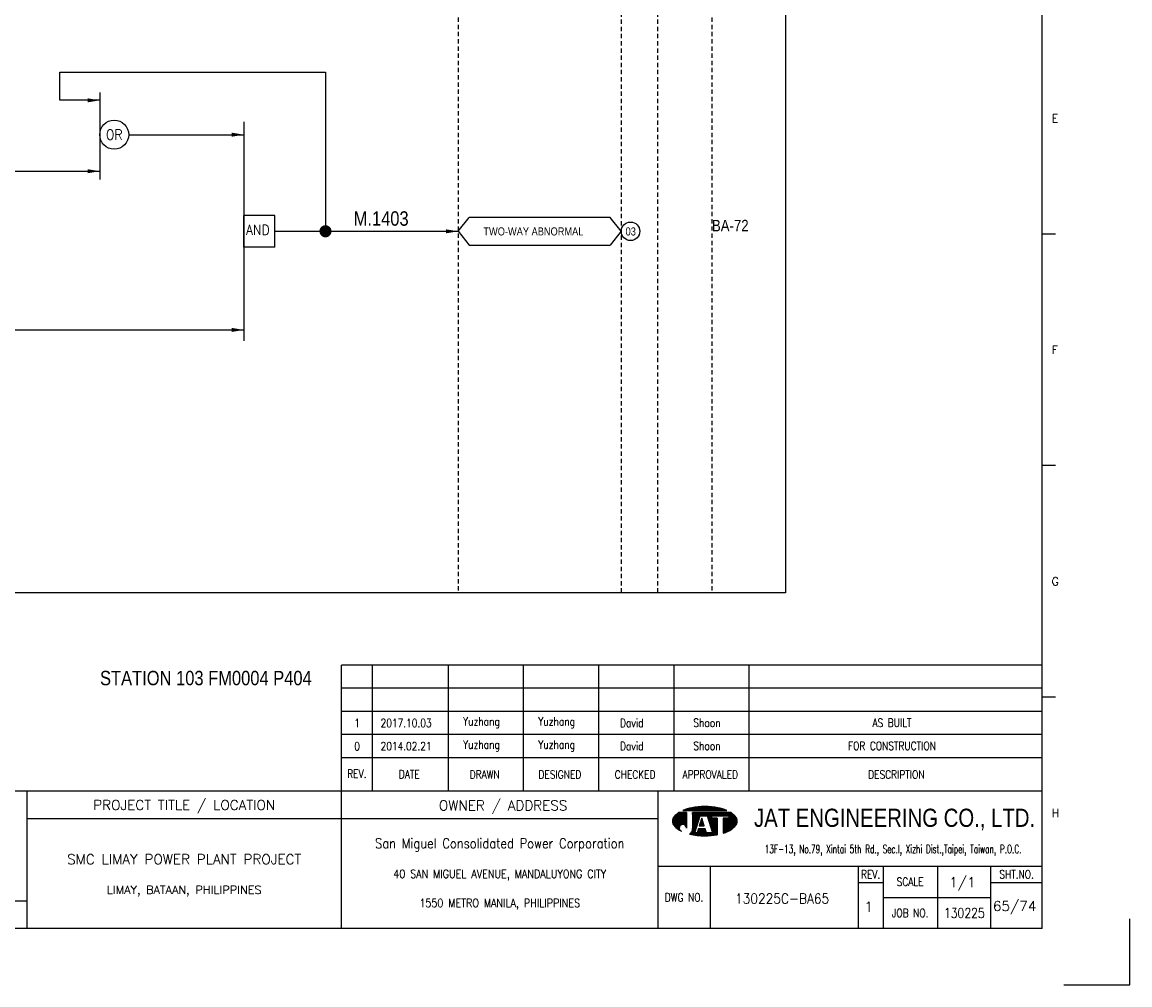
# Model space of a CAD drawing. Extents: x 2939 to 3905, y -130 to 552.
# Tile 3 of 4: x 3520 to 3905, y -130 to 204. Entities that reach past the tile are written whole.
import ezdxf
from ezdxf.enums import TextEntityAlignment as Align

# ---------------------------------------------------------------- set-up
doc = ezdxf.new("R2010")
doc.units = 0
doc.header["$MEASUREMENT"] = 0
doc.linetypes.add('HIDDEN', pattern=[4, 1.5, -1, 1.5])
doc.layers.get('0').update_dxf_attribs({"linetype": 'CONTINUOUS'})
doc.layers.get('Defpoints').update_dxf_attribs({"linetype": 'CONTINUOUS'})
for name, color, linetype in [('B_DIM', 7, 'CONTINUOUS'), ('CON', 4, 'CONTINUOUS'), ('DCS', 7, 'CONTINUOUS'), ('HID', 2, 'HIDDEN'), ('T', 2, 'CONTINUOUS'), ('TEXT', 7, 'CONTINUOUS'), ('圖框CON', 4, 'CONTINUOUS'), ('框線', 6, 'CONTINUOUS')]:
    doc.layers.add(name, color=color, linetype=linetype)
doc.styles.add('AEH', font='simplex', dxfattribs={"width": 0.8, "bigfont": 'ae'})
doc.styles.add('DAYUKP', font='complex', dxfattribs={"bigfont": 'DAYUKP.SHX'})
doc.styles.add('E2', font='simplex.shx', dxfattribs={"height": 2})
doc.styles.add('E3', font='simplex.shx', dxfattribs={"height": 3})
doc.styles.add('ROMANS', font='romans', dxfattribs={"width": 0.8})
doc.styles.add('style3', font='ARIALN.TTF')
doc.styles.add('WMF-Arial0', font='arial.ttf')

# ---------------------------------------------------------------- blocks, each defined once
blk = doc.blocks.new('LEADER')
at = {"layer": 'CON'}
blk.add_solid([(0.85, -0.57), (0.85, -1.57), (3.85, -1.07)], dxfattribs=at)
blk = doc.blocks.new('1880-TITLE_BLK')
at = {"layer": 'TEXT', "color": 2, "linetype": 'Continuous', "style": 'E3'}
for tag, p in [('SCALE', (790.95, 31.17)), ('DWG_NO', (736.41, 26.44)), ('REV', (762.59, 23.97)), ('SHT_NO', (806.74, 23.97))]:
    blk.add_attdef(tag, text='', height=3, dxfattribs=at).set_placement(p, align=Align.MIDDLE)
at = {"layer": 'TEXT', "linetype": 'Continuous', "style": 'E2', "width": 0.6}
for tag, p in [('REV_DATE', (418.65, 19.76)), ('APPR_DATE', (492.93, 19.76))]:
    blk.add_attdef(tag, text='', height=2, dxfattribs=at).set_placement(p, align=Align.MIDDLE_LEFT)
blk = doc.blocks.new('1')
at = {"layer": 'B_DIM'}
for p, q in [((2181.53, 118.11), (1938.08, 118.11)), ((1938.08, 74.29), (1938.08, 118.11)), ((1948.92, 74.29), (1948.92, 118.11)), ((1975.28, 74.29), (1975.28, 118.11)), ((2001.39, 74.29), (2001.39, 118.11)), ((2027.5, 74.29), (2027.5, 118.11)), ((2053.62, 74.29), (2053.62, 118.11)), ((2079.73, 74.29), (2079.73, 118.11)), ((2181.53, 110.07), (1938.08, 110.07)), ((1938.08, 77.93), (1938.08, 104.33)), ((2181.53, 102.03), (1938.08, 102.03)), ((2181.53, 93.99), (1938.08, 93.99)), ((2181.53, 85.95), (1938.08, 85.95))]:
    blk.add_line(p, q, dxfattribs=at)
at = {"layer": 'Defpoints'}
blk.add_lwpolyline([(2189, 7.08), (2211.97, 7.08), (2211.97, 30.05)], dxfattribs=at)
at = {"layer": 'T', "color": 0, "lineweight": -3}
for p, q in [((2053.09, 63.82), (2056.14, 66.87)), ((2053.09, 64.04), (2055.92, 66.87)), ((2053.11, 63.62), (2056.36, 66.87)), ((2053.12, 64.29), (2055.7, 66.87)), ((2053.14, 63.43), (2056.58, 66.87)), ((2053.18, 63.25), (2056.8, 66.87)), ((2053.18, 64.57), (2055.47, 66.87)), ((2053.24, 63.08), (2057.03, 66.87)), ((2053.29, 64.91), (2055.25, 66.87)), ((2053.3, 62.92), (2057.25, 66.87)), ((2053.37, 62.77), (2057.47, 66.87)), ((2053.45, 62.63), (2057.69, 66.87)), ((2053.54, 62.5), (2057.91, 66.86)), ((2053.61, 65.45), (2054.47, 66.31)), ((2053.64, 62.37), (2057.91, 66.64)), ((2053.74, 62.25), (2057.91, 66.42)), ((2053.84, 62.14), (2057.91, 66.2)), ((2053.95, 62.02), (2057.91, 65.98)), ((2054.07, 61.91), (2057.91, 65.75)), ((2054.18, 61.8), (2057.91, 65.53)), ((2056.94, 67.67), (2057.09, 67.82)), ((2057.16, 67.67), (2057.44, 67.95)), ((2057.39, 67.67), (2057.78, 68.07)), ((2057.61, 67.67), (2058.11, 68.18)), ((2057.83, 67.67), (2058.43, 68.27)), ((2058.05, 67.67), (2058.73, 68.35)), ((2058.27, 67.67), (2059.03, 68.43)), ((2058.49, 67.67), (2059.32, 68.49)), ((2058.72, 67.67), (2059.6, 68.55)), ((2058.94, 67.67), (2059.87, 68.6)), ((2059.16, 67.67), (2060.14, 68.65)), ((2059.38, 67.67), (2060.41, 68.7)), ((2059.6, 67.67), (2060.67, 68.74)), ((2059.82, 67.67), (2060.93, 68.77)), ((2060.05, 67.67), (2061.18, 68.81)), ((2060.05, 63.24), (2063.68, 66.87)), ((2060.05, 63.46), (2063.46, 66.87)), ((2060.05, 63.68), (2063.23, 66.87)), ((2060.05, 63.9), (2063.01, 66.87)), ((2060.05, 64.13), (2062.79, 66.87)), ((2060.05, 64.35), (2062.57, 66.87)), ((2060.05, 64.57), (2062.35, 66.87)), ((2060.05, 64.79), (2062.13, 66.87)), ((2060.05, 65.01), (2061.9, 66.87)), ((2060.05, 65.23), (2061.68, 66.87)), ((2060.05, 65.46), (2061.46, 66.87)), ((2060.05, 66.12), (2060.79, 66.87)), ((2060.05, 66.34), (2060.57, 66.87)), ((2060.05, 66.56), (2060.35, 66.87)), ((2060.05, 66.79), (2060.13, 66.87)), ((2060.05, 65.68), (2061.24, 66.87)), ((2060.05, 65.9), (2061.02, 66.87)), ((2060.05, 63.02), (2062.67, 65.64)), ((2060.27, 67.67), (2061.44, 68.84)), ((2060.49, 67.67), (2061.69, 68.87)), ((2060.71, 67.67), (2061.93, 68.89)), ((2060.93, 67.67), (2062.18, 68.91)), ((2061.15, 67.67), (2062.42, 68.93)), ((2061.38, 67.67), (2062.66, 68.95)), ((2061.6, 67.67), (2062.89, 68.97)), ((2061.82, 67.67), (2063.13, 68.98)), ((2062.04, 67.67), (2063.36, 68.99)), ((2062.26, 67.67), (2063.59, 69)), ((2062.48, 67.67), (2063.82, 69)), ((2062.71, 67.67), (2064.04, 69.01)), ((2062.83, 65.8), (2063.9, 66.87)), ((2062.93, 67.67), (2064.27, 69.01)), ((2063.05, 65.8), (2064.12, 66.87)), ((2063.15, 67.67), (2064.49, 69.01)), ((2063.27, 65.8), (2064.34, 66.87)), ((2063.37, 67.67), (2064.71, 69.01)), ((2063.49, 65.8), (2064.56, 66.87)), ((2063.59, 67.67), (2064.92, 69)), ((2063.72, 65.8), (2064.79, 66.87)), ((2063.81, 67.67), (2065.14, 69)), ((2063.94, 65.8), (2065.01, 66.87)), ((2064.04, 67.67), (2065.35, 68.99)), ((2064.16, 65.8), (2065.23, 66.87)), ((2064.26, 67.67), (2065.56, 68.98)), ((2064.38, 65.8), (2065.45, 66.87)), ((2064.48, 67.67), (2065.78, 68.97)), ((2064.6, 65.8), (2065.67, 66.87)), ((2064.7, 67.67), (2065.98, 68.95)), ((2064.82, 65.8), (2065.89, 66.87)), ((2064.92, 67.67), (2066.19, 68.94)), ((2065.05, 65.8), (2066.12, 66.87)), ((2065.14, 67.67), (2066.4, 68.92)), ((2065.16, 65.69), (2066.34, 66.87)), ((2065.22, 65.53), (2066.56, 66.87)), ((2065.27, 65.36), (2066.78, 66.87)), ((2065.32, 65.19), (2067, 66.87)), ((2065.37, 67.67), (2066.6, 68.9)), ((2065.38, 65.02), (2067.22, 66.87)), ((2065.43, 64.85), (2067.45, 66.87)), ((2065.48, 64.69), (2067.67, 66.87)), ((2065.54, 64.52), (2066.74, 65.71)), ((2065.59, 67.67), (2066.8, 68.88)), ((2065.59, 64.35), (2066.74, 65.49)), ((2065.81, 67.67), (2067, 68.86)), ((2066.03, 67.67), (2067.2, 68.84)), ((2066.25, 67.67), (2067.4, 68.82)), ((2066.47, 67.67), (2067.6, 68.79)), ((2066.7, 67.67), (2067.79, 68.77)), ((2066.82, 65.8), (2067.89, 66.87)), ((2066.92, 67.67), (2067.98, 68.74)), ((2067.04, 65.8), (2068.11, 66.87)), ((2067.14, 67.67), (2068.18, 68.71)), ((2067.26, 65.8), (2068.33, 66.87)), ((2067.36, 67.67), (2068.37, 68.68)), ((2067.48, 65.8), (2068.55, 66.87)), ((2067.58, 67.67), (2068.56, 68.64)), ((2067.71, 65.8), (2068.78, 66.87)), ((2067.81, 67.67), (2068.75, 68.61)), ((2067.93, 65.8), (2069, 66.87)), ((2068.03, 67.67), (2068.93, 68.58)), ((2068.15, 65.8), (2069.22, 66.87)), ((2068.25, 67.67), (2069.12, 68.54)), ((2068.37, 65.8), (2069.44, 66.87)), ((2068.47, 67.67), (2069.3, 68.5)), ((2068.59, 65.8), (2069.66, 66.87)), ((2068.69, 67.67), (2069.48, 68.46)), ((2068.81, 65.8), (2069.88, 66.87)), ((2068.91, 67.67), (2069.66, 68.42)), ((2069.04, 65.8), (2070.11, 66.87)), ((2069.14, 67.67), (2069.84, 68.37)), ((2069.26, 65.8), (2070.33, 66.87)), ((2069.36, 67.67), (2070.01, 68.33)), ((2069.48, 65.8), (2070.55, 66.87)), ((2069.58, 67.67), (2070.19, 68.28)), ((2069.7, 65.8), (2070.77, 66.87)), ((2069.8, 67.67), (2070.36, 68.23)), ((2069.92, 65.8), (2070.99, 66.87)), ((2070.02, 67.67), (2070.53, 68.18)), ((2070.14, 65.8), (2071.21, 66.87)), ((2070.24, 67.67), (2070.7, 68.13)), ((2070.37, 65.8), (2071.44, 66.87)), ((2070.47, 67.67), (2070.87, 68.07)), ((2070.59, 65.8), (2071.66, 66.87)), ((2070.69, 67.67), (2071.03, 68.02)), ((2070.75, 63.08), (2074.07, 66.4)), ((2070.75, 62.86), (2074.19, 66.3)), ((2070.75, 62.63), (2074.31, 66.2)), ((2070.75, 62.41), (2074.43, 66.09)), ((2070.75, 62.19), (2074.54, 65.98)), ((2070.75, 61.97), (2074.66, 65.87)), ((2070.75, 61.75), (2074.77, 65.76)), ((2070.75, 61.53), (2074.87, 65.65)), ((2070.75, 61.3), (2074.98, 65.53)), ((2070.81, 65.8), (2071.88, 66.87)), ((2070.91, 67.67), (2071.2, 67.96)), ((2071.03, 65.8), (2072.1, 66.87)), ((2071.13, 67.67), (2071.36, 67.9)), ((2071.25, 65.8), (2072.32, 66.87)), ((2071.35, 67.67), (2071.52, 67.84)), ((2071.47, 65.8), (2072.54, 66.87)), ((2071.57, 67.67), (2071.68, 67.77)), ((2071.7, 65.8), (2072.77, 66.87)), ((2071.8, 67.67), (2071.83, 67.71)), ((2071.92, 65.8), (2072.99, 66.87)), ((2072.14, 65.8), (2073.21, 66.87)), ((2072.36, 65.8), (2073.43, 66.87)), ((2072.58, 65.8), (2073.57, 66.78)), ((2072.62, 65.62), (2073.7, 66.69)), ((2072.62, 65.39), (2073.83, 66.6)), ((2072.62, 65.17), (2073.95, 66.5)), ((2054.29, 61.7), (2057.91, 65.31)), ((2054.41, 61.59), (2057.91, 65.09)), ((2054.53, 61.49), (2057.91, 64.87)), ((2054.65, 61.39), (2057.91, 64.65)), ((2054.78, 61.29), (2055.59, 62.11)), ((2054.9, 61.2), (2055.48, 61.77)), ((2056.12, 62.63), (2057.91, 64.42)), ((2056.46, 62.75), (2057.91, 64.2)), ((2056.7, 62.77), (2057.91, 63.98)), ((2056.9, 62.75), (2057.91, 63.76)), ((2057.08, 62.71), (2057.91, 63.54)), ((2057.23, 62.64), (2057.91, 63.32)), ((2057.37, 62.56), (2057.91, 63.09)), ((2057.5, 62.46), (2057.91, 62.87)), ((2057.61, 62.35), (2057.91, 62.65)), ((2057.7, 62.23), (2057.91, 62.43)), ((2057.79, 62.09), (2057.91, 62.21)), ((2057.85, 61.93), (2057.91, 61.99)), ((2057.89, 61.75), (2057.91, 61.76)), ((2059.09, 59.4), (2061.43, 61.74)), ((2059.86, 60.39), (2061.54, 62.07)), ((2059.98, 60.73), (2061.64, 62.39)), ((2060.03, 61), (2061.74, 62.72)), ((2060.05, 62.8), (2062.57, 65.32)), ((2060.05, 62.57), (2062.47, 64.99)), ((2060.05, 62.35), (2062.36, 64.67)), ((2060.05, 62.13), (2062.26, 64.34)), ((2060.05, 61.91), (2062.16, 64.02)), ((2060.05, 61.69), (2062.05, 63.69)), ((2060.05, 61.46), (2061.95, 63.37)), ((2062.45, 62.32), (2063.71, 63.57)), ((2062.5, 62.58), (2063.65, 63.74)), ((2062.6, 62.91), (2063.6, 63.91)), ((2062.68, 62.32), (2063.76, 63.4)), ((2062.7, 63.23), (2063.55, 64.08)), ((2062.8, 63.56), (2063.49, 64.25)), ((2062.9, 62.32), (2063.81, 63.24)), ((2062.91, 63.88), (2063.44, 64.42)), ((2063.01, 64.2), (2063.39, 64.58)), ((2063.11, 64.53), (2063.33, 64.75)), ((2063.12, 62.32), (2063.87, 63.07)), ((2063.21, 64.85), (2063.28, 64.92)), ((2063.34, 62.32), (2063.92, 62.9)), ((2063.56, 62.32), (2063.97, 62.73)), ((2063.78, 62.32), (2064.03, 62.56)), ((2064.01, 62.32), (2064.08, 62.39)), ((2065.65, 64.18), (2066.74, 65.27)), ((2065.7, 64.01), (2066.74, 65.05)), ((2065.75, 63.84), (2066.9, 65)), ((2065.81, 63.68), (2067.12, 65)), ((2065.86, 63.51), (2067.35, 65)), ((2065.91, 63.34), (2067.57, 65)), ((2065.97, 63.17), (2067.79, 65)), ((2066.02, 63), (2068.01, 65)), ((2066.07, 62.84), (2068.23, 65)), ((2066.13, 62.67), (2068.46, 65)), ((2066.18, 62.5), (2068.61, 64.93)), ((2066.23, 62.33), (2068.61, 64.71)), ((2066.29, 62.16), (2068.61, 64.48)), ((2066.34, 61.99), (2068.61, 64.26)), ((2066.39, 61.83), (2068.61, 64.04)), ((2066.45, 61.66), (2068.61, 63.82)), ((2066.5, 61.49), (2068.61, 63.6)), ((2066.56, 61.32), (2068.61, 63.38)), ((2066.61, 61.15), (2068.61, 63.15)), ((2066.66, 60.99), (2068.61, 62.93)), ((2066.72, 60.82), (2068.61, 62.71)), ((2066.77, 60.65), (2068.61, 62.49)), ((2066.82, 60.48), (2068.61, 62.27)), ((2066.88, 60.31), (2068.61, 62.05)), ((2066.93, 60.14), (2068.61, 61.82)), ((2066.98, 59.98), (2068.61, 61.6)), ((2070.75, 61.08), (2075.08, 65.41)), ((2070.75, 60.86), (2075.17, 65.28)), ((2070.75, 60.64), (2075.25, 65.14)), ((2070.75, 63.96), (2071.78, 65)), ((2070.75, 63.74), (2072, 65)), ((2070.75, 63.52), (2072.22, 65)), ((2070.75, 63.3), (2072.45, 65)), ((2070.75, 64.41), (2071.34, 65)), ((2070.75, 64.19), (2071.56, 65)), ((2070.75, 64.85), (2070.89, 65)), ((2070.75, 64.63), (2071.12, 65)), ((2070.75, 60.42), (2075.33, 64.99)), ((2070.75, 60.2), (2075.39, 64.84)), ((2070.75, 59.97), (2075.45, 64.67)), ((2070.75, 59.75), (2075.5, 64.5)), ((2071.07, 59.85), (2075.53, 64.32)), ((2071.42, 59.97), (2075.56, 64.12)), ((2071.78, 60.12), (2075.57, 63.9)), ((2072.17, 60.28), (2075.55, 63.67)), ((2072.59, 60.48), (2075.51, 63.4)), ((2073.08, 60.75), (2075.42, 63.1)), ((2073.74, 61.19), (2075.24, 62.69)), ((2055.03, 61.11), (2055.46, 61.53)), ((2055.16, 61.01), (2055.47, 61.33)), ((2055.3, 60.93), (2055.52, 61.15)), ((2055.43, 60.84), (2055.59, 60.99)), ((2055.57, 60.76), (2055.67, 60.85)), ((2055.71, 60.67), (2055.76, 60.73)), ((2055.85, 60.59), (2055.88, 60.62)), ((2056, 60.52), (2056, 60.52)), ((2056.14, 60.44), (2056.14, 60.44)), ((2057.91, 61.54), (2057.91, 61.55)), ((2059.28, 59.36), (2061.33, 61.42)), ((2059.46, 59.32), (2061.23, 61.09)), ((2059.64, 59.29), (2061.12, 60.77)), ((2059.83, 59.25), (2061.02, 60.44)), ((2060.02, 59.22), (2060.92, 60.12)), ((2060.05, 61.24), (2060.05, 61.24)), ((2060.21, 59.19), (2060.93, 59.91)), ((2060.4, 59.16), (2061.15, 59.91)), ((2060.59, 59.13), (2061.38, 59.91)), ((2060.78, 59.1), (2061.6, 59.91)), ((2060.98, 59.07), (2063.16, 61.25)), ((2061.17, 59.04), (2063.38, 61.25)), ((2061.37, 59.02), (2063.6, 61.25)), ((2061.57, 59), (2063.82, 61.25)), ((2061.68, 59.99), (2062.94, 61.25)), ((2061.77, 58.97), (2064.04, 61.25)), ((2061.78, 60.32), (2062.71, 61.25)), ((2061.88, 60.64), (2062.49, 61.25)), ((2061.97, 58.95), (2064.27, 61.25)), ((2061.99, 60.96), (2062.27, 61.25)), ((2062.17, 58.94), (2064.45, 61.21)), ((2062.38, 58.92), (2064.51, 61.05)), ((2062.58, 58.9), (2064.56, 60.88)), ((2062.79, 58.89), (2064.61, 60.71)), ((2063, 58.88), (2064.67, 60.54)), ((2063.21, 58.87), (2064.72, 60.37)), ((2063.43, 58.86), (2064.77, 60.2)), ((2063.64, 58.85), (2064.82, 60.03)), ((2063.86, 58.85), (2064.92, 59.91)), ((2064.08, 58.84), (2065.15, 59.91)), ((2064.3, 58.84), (2065.37, 59.91)), ((2064.52, 58.84), (2065.59, 59.91)), ((2064.74, 58.85), (2065.81, 59.91)), ((2064.97, 58.85), (2066.03, 59.91)), ((2065.2, 58.86), (2066.25, 59.91)), ((2065.43, 58.87), (2066.48, 59.91)), ((2065.66, 58.88), (2066.7, 59.91)), ((2065.9, 58.89), (2066.92, 59.91)), ((2066.14, 58.91), (2068.61, 61.38)), ((2066.38, 58.93), (2068.61, 61.16)), ((2066.62, 58.95), (2068.61, 60.94)), ((2066.87, 58.97), (2068.61, 60.72)), ((2067.11, 59), (2068.61, 60.49)), ((2067.37, 59.03), (2068.61, 60.27)), ((2067.62, 59.06), (2068.61, 60.05)), ((2067.88, 59.1), (2068.61, 59.83)), ((2068.14, 59.14), (2068.61, 59.61)), ((2068.4, 59.18), (2068.61, 59.38))]:
    blk.add_line(p, q, dxfattribs=at)
at = {"layer": 'T', "lineweight": -3}
for p, q in [((2057.91, 66.87), (2055.21, 66.87)), ((2056.73, 67.67), (2071.93, 67.67)), ((2057.91, 66.87), (2057.91, 61.52)), ((2073.45, 66.87), (2060.05, 66.87)), ((2060.05, 66.33), (2060.05, 66.87)), ((2060.05, 66.87), (2060.05, 61.23)), ((2060.85, 59.91), (2062.72, 65.8)), ((2062.72, 65.8), (2065.13, 65.8)), ((2063.79, 65.8), (2065.13, 65.8)), ((2065.13, 65.8), (2067, 59.91)), ((2066.74, 65.8), (2072.62, 65.8)), ((2066.74, 65), (2066.74, 65.8)), ((2072.62, 65.8), (2072.62, 65)), ((2061.8, 63.05), (2060.05, 61.24)), ((2063.26, 65), (2062.41, 62.32)), ((2062.41, 62.32), (2064.1, 62.32)), ((2064.1, 62.32), (2063.26, 65)), ((2068.61, 65), (2066.74, 65)), ((2068.61, 65), (2068.61, 59.21)), ((2072.62, 65), (2070.75, 65)), ((2070.75, 65), (2070.75, 59.74)), ((2061.65, 59.91), (2060.85, 59.91)), ((2062.08, 61.25), (2061.65, 59.91)), ((2064.44, 61.25), (2062.08, 61.25)), ((2064.86, 59.91), (2064.44, 61.25)), ((2067, 59.91), (2064.86, 59.91))]:
    blk.add_line(p, q, dxfattribs=at)
for centre, major_axis, start_param, end_param in [((2055.58, 63.92), (1.76, 1.76), 1.614811, 2.356194), ((2059.72, 60.14), (-5.73, 5.73), 6.088179, 6.3272), ((2062.5, 54), (-10.49, 10.49), 5.683021, 5.897183), ((2064.33, 44.23), (-17.52, 17.52), 5.497787, 5.683021), ((2064.33, 44.23), (17.52, 17.52), 0.600164, 0.785398), ((2066.16, 54), (10.49, 10.49), 0.386002, 0.600164), ((2068.93, 60.14), (-5.73, 5.73), 4.668374, 4.907395), ((2073.07, 63.92), (-1.76, 1.76), 3.926991, 4.668374), ((2055.58, 63.92), (-1.76, 1.76), 0.785398, 1.526782), ((2059.72, 67.71), (5.73, 5.73), 3.097578, 3.478972), ((2056.68, 61.54), (-0.868, 0.868), 3.906164, 8.245601), ((2068.93, 67.71), (-5.73, 5.73), 2.781027, 3.185607), ((2073.07, 63.92), (1.76, 1.76), 4.756403, 5.497787), ((2057.88, 61.28), (1.53, 1.53), 4.470635, 5.546585), ((2064.33, 83.62), (17.52, 17.52), 3.710226, 3.926991), ((2064.33, 83.62), (17.52, 17.52), 3.926991, 4.100643), ((2066.16, 73.85), (-10.49, 10.49), 2.670765, 2.781027)]:
    blk.add_ellipse(centre, major_axis=major_axis, ratio=1, start_param=start_param, end_param=end_param, dxfattribs=at)
at = {"layer": '圖框CON'}
for p, q in [((2186.14, 267.8), (2181.53, 267.8)), ((2186.14, 187.4), (2181.53, 187.4)), ((2186.14, 107), (2181.53, 107)), ((2048.1, 48.3), (2181.53, 48.3)), ((2066.14, 48.3), (2066.14, 26.6)), ((2117.55, 48.3), (2117.55, 26.6)), ((2126.28, 48.3), (2126.28, 26.6)), ((2145.25, 26.6), (2145.25, 48.3)), ((2163.72, 26.6), (2163.72, 48.3)), ((2117.55, 42.62), (2126.28, 42.62)), ((2163.72, 42.62), (2181.53, 42.62)), ((2126.28, 37.45), (2163.72, 37.45))]:
    blk.add_line(p, q, dxfattribs=at)
for points in [[(1828.89, 26.6), (1828.89, 74.29)], [(1938.08, 26.6), (1938.08, 74.29)], [(2048.1, 26.6), (2048.1, 74.29)], [(2048.1, 64.75), (1828.89, 64.75)], [(1828.89, 36.15), (1802.67, 36.15), (1651.45, 36.15)]]:
    blk.add_lwpolyline(points, dxfattribs=at)
at = {"layer": '框線'}
for p, q in [((2181.53, 26.6), (2181.53, 669.81)), ((2181.53, 74.29), (1308.62, 74.29)), ((2181.53, 26.6), (1308.62, 26.6))]:
    blk.add_line(p, q, dxfattribs=at)
at = {"style": 'DAYUKP'}
for s, p in [('E', (2184.79, 307.99)), ('F', (2184.79, 227.59)), ('G', (2184.79, 147.19)), ('H', (2184.79, 66.79))]:
    blk.add_text(s, height=2.87, dxfattribs=at).set_placement(p, align=Align.MIDDLE_LEFT)
at = {"style": 'WMF-Arial0', "width": 0.8}
blk.add_text('JAT ENGINEERING CO., LTD.', height=6.3172, dxfattribs=at).set_placement((2130.24, 64.55), align=Align.MIDDLE)
at = {"color": 2, "ltscale": 500, "style": 'ROMANS', "width": 0.85}
blk.add_text('San Miguel Consolidated Power Corporation', height=3.4457, dxfattribs=at).set_placement((1993.09, 56.23), align=Align.MIDDLE_CENTER)
at = {"color": 2, "ltscale": 500, "style": 'ROMANS'}
for s, height, p in [('SMC LIMAY POWER PLANT PROJECT', 3.4457, (1883.48, 50.7)), ('LIMAY, BATAAN, PHILIPPINES', 2.8714, (1883.48, 40.08))]:
    blk.add_text(s, height=height, dxfattribs=at).set_placement(p, align=Align.MIDDLE_CENTER)
at = {"color": 4, "ltscale": 500, "style": 'ROMANS', "width": 0.85}
for s, p in [('40 SAN MIGUEL AVENUE, MANDALUYONG CITY', (1993.09, 45.61)), ('1550 METRO MANILA, PHILIPPINES', (1993.09, 35.51))]:
    blk.add_text(s, height=2.8714, dxfattribs=at).set_placement(p, align=Align.MIDDLE_CENTER)
at = {"layer": 'B_DIM', "style": 'AEH', "width": 0.8}
for s, height, p in [('REV.', 2.871, (1943.45, 80.37)), ('DATE', 2.871, (1961.68, 80.21)), ('DRAWN', 2.871, (1987.87, 80.12)), ('DESIGNED', 2.871, (2013.98, 80.12)), ('CHECKED', 2.871, (2040.1, 80.12)), ('APPROVALED', 2.871, (2066.21, 80.12)), ('DESCRIPTION', 2.8714, (2130.87, 80.12))]:
    blk.add_text(s, height=height, dxfattribs=at).set_placement(p, align=Align.MIDDLE)
at = {"layer": 'HID', "ltscale": 500, "style": 'ROMANS'}
for s, p in [('PROJECT TITLE / LOCATION', (1883.48, 69.28)), ('OWNER / ADDRESS', (1994.25, 69.12))]:
    blk.add_text(s, height=3.4457, dxfattribs=at).set_placement(p, align=Align.MIDDLE)
at = {"layer": 'HID', "color": 7, "style": 'ROMANS', "width": 0.8}
for s, p in [('REV.', (2121.92, 45.46)), ('SHT.NO.', (2172.62, 45.46)), ('SCALE', (2135.64, 42.87)), ('DWG NO.', (2057.12, 37.45)), ('JOB NO.', (2135.64, 32.03))]:
    blk.add_text(s, height=2.871, dxfattribs=at).set_placement(p, align=Align.MIDDLE)
at = {"layer": 'T', "color": 2, "ltscale": 500, "style": 'ROMANS', "width": 0.65}
blk.add_text('13F-13, No.79, Xintai 5th Rd., Sec.I, Xizhi Dist.,Taipei, Taiwan, P.O.C.', height=2.8714, dxfattribs=at).set_placement((2129.74, 52.81), align=Align.CENTER)

msp = doc.modelspace()

# ---------------------------------------------------------------- linework, layer by layer
at = {"layer": 'CON'}
for p, q in [((3533.24, 177.32), (3533.24, 187.14)), ((3533.24, 187.14), (3625.56, 187.14)), ((3625.56, 187.14), (3625.56, 131.84)), ((3547.13, 177.32), (3533.24, 177.32)), ((3557.21, 165.39), (3597.16, 165.39)), ((3506.04, 152.7), (3547.13, 152.7)), ((3608.02, 131.84), (3671.61, 131.84)), ((3309.13, 97.59), (3597.16, 97.59))]:
    msp.add_line(p, q, dxfattribs=at)
at = {"layer": 'CON', "color": 6}
for p, q in [((3547.13, 180), (3547.13, 149.77)), ((3597.16, 169.89), (3597.16, 93.78)), ((3597.16, 126.35), (3597.16, 137.32)), ((3608.02, 137.32), (3597.16, 137.32)), ((3608.02, 126.35), (3608.02, 137.32)), ((3671.61, 131.84), (3675.51, 136.65)), ((3724.41, 136.65), (3675.51, 136.65)), ((3728.31, 131.84), (3724.41, 136.65)), ((3671.61, 131.84), (3675.51, 127.02)), ((3728.31, 131.84), (3724.41, 127.02)), ((3675.51, 127.02), (3724.41, 127.02)), ((3608.02, 126.35), (3597.16, 126.35))]:
    msp.add_line(p, q, dxfattribs=at)
at = {"layer": 'CON'}
msp.add_lwpolyline([(3071.36, 506.06), (3785.36, 506.06), (3785.36, 6.25), (3071.36, 6.25)], close=True, dxfattribs=at)
at = {"layer": 'CON', "const_width": 2.1}
msp.add_lwpolyline([(3624.51, 131.84, 1), (3626.61, 131.84, 1)], format="xyb", close=True, dxfattribs=at)
at = {"layer": 'CON', "color": 6}
msp.add_circle((3552.17, 165.39), 5.04, dxfattribs=at)
at = {"layer": 'CON'}
msp.add_circle((3731.52, 131.84), 3.21, dxfattribs=at)
at = {"layer": 'HID'}
for p, q in [((3671.61, 506.06), (3671.61, 6.25)), ((3728.31, 505.36), (3728.31, 6.25)), ((3740.91, 505.36), (3740.91, 6.25)), ((3759.81, 506.06), (3759.81, 6.25))]:
    msp.add_line(p, q, dxfattribs=at)

# ---------------------------------------------------------------- block references
msp.add_blockref('1', (1693.01, -136.92))
at = {"layer": 'CON', "xscale": 1.4, "yscale": 1.4, "zscale": 1.4}
for p in [(3541.73, 178.82), (3591.77, 166.88), (3541.73, 154.19), (3666.22, 133.33), (3591.77, 99.09)]:
    msp.add_blockref('LEADER', p, dxfattribs=at)
at = {"layer": 'TEXT', "color": 0}
ref = msp.add_blockref('1880-TITLE_BLK', (2938.36, -130.26), dxfattribs=dict(at, xscale=1.148576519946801, yscale=1.148576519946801, zscale=1.148576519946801))
ref.add_attrib('DWG_NO', '130225C-BA65', dxfattribs={"color": 2, "linetype": 'Continuous', "height": 3.4457, "style": 'E3', "width": 0.9}).set_placement((3784.18, -99.89), align=Align.MIDDLE)
ref.add_attrib('REV', '1', dxfattribs={"color": 2, "linetype": 'Continuous', "height": 3.45, "style": 'E3'}).set_placement((3814.26, -102.72), align=Align.MIDDLE)
ref.add_attrib('SCALE', '1/1', dxfattribs={"color": 2, "linetype": 'Continuous', "height": 3.446, "style": 'E3'}).set_placement((3846.82, -94.46), align=Align.MIDDLE)
ref.add_attrib('SHT_NO', '65/74', dxfattribs={"color": 2, "linetype": 'Continuous', "height": 3.446, "style": 'E3'}).set_placement((3864.96, -102.72), align=Align.MIDDLE)

# ---------------------------------------------------------------- texts
at = {"layer": 'CON', "style": 'ROMANS', "width": 0.9}
msp.add_text('OR', height=3.5, dxfattribs=at).set_placement((3552.17, 165.39), align=Align.MIDDLE)
at = {"layer": 'CON', "style": 'style3'}
msp.add_text('BA-72', height=4, dxfattribs=at).set_placement((3759.81, 131.81))
at = {"layer": 'CON', "style": 'ROMANS', "width": 0.9}
msp.add_text('AND', height=3.5, dxfattribs=at).set_placement((3597.95, 129.52), align=Align.BOTTOM_LEFT)
at = {"layer": 'CON', "style": 'style3'}
for s, p in [('TWO-WAY ABNORMAL', (3680.41, 129.56)), ('03', (3729.81, 129.55))]:
    msp.add_text(s, height=2.8, dxfattribs=at).set_placement(p, align=Align.BOTTOM_LEFT)
at = {"layer": 'DCS', "linetype": 'ByBlock', "style": 'style3'}
for s, p in [('M.1403', (3635.34, 133.78)), ('STATION 103 FM0004 P404', (3547.24, -25.8))]:
    msp.add_text(s, height=5, dxfattribs=at).set_placement(p)
at = {"layer": 'T', "style": 'AEH', "width": 0.8}
for s, height, p in [('1', 2.87, (3636.54, -38.94)), ('2017.10.03', 2.871, (3653.55, -38.91)), ('Yuzhang', 2.871, (3679.75, -38.83)), ('Yuzhang', 2.871, (3705.86, -38.83)), ('David', 2.871, (3731.97, -38.83)), ('Shoon', 2.871, (3758.09, -38.83)), ('AS BUILT', 2.871, (3822.36, -38.83)), ('0', 2.87, (3636.54, -46.98)), ('2014.02.21', 2.871, (3653.55, -46.95)), ('Yuzhang', 2.871, (3679.75, -46.87)), ('Yuzhang', 2.871, (3705.86, -46.87)), ('David', 2.871, (3731.97, -46.87)), ('Shoon', 2.871, (3758.09, -46.87)), ('FOR CONSTRUCTION', 2.8714, (3822.36, -46.87))]:
    msp.add_text(s, height=height, dxfattribs=at).set_placement(p, align=Align.MIDDLE)
at = {"layer": 'TEXT', "color": 2, "style": 'E3', "width": 0.8}
msp.add_text('130225', height=3.446, dxfattribs=at).set_placement((3847.49, -104.89), align=Align.MIDDLE_CENTER)

doc.saveas('drawing.dxf')
